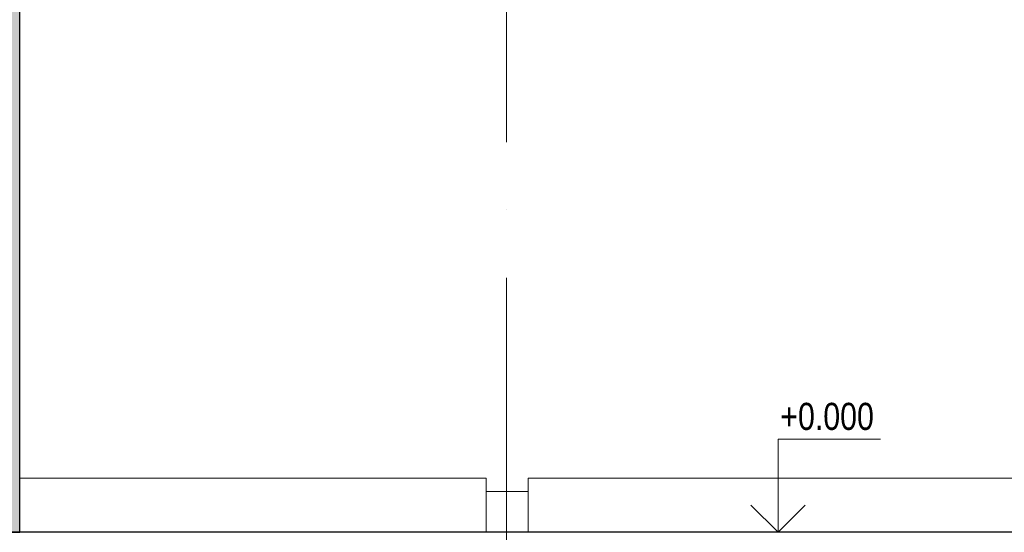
# Model space of a CAD drawing. Header units: millimetres. Extents: x 200776 to 378340, y -23587 to 19113.
# Tile 35 of 61: x 274054 to 281309, y 0 to 3779. Entities that reach past the tile are written whole.
import ezdxf

# ---------------------------------------------------------------- set-up
doc = ezdxf.new("R2010")
doc.units = ezdxf.units.MM
doc.linetypes.add('Čerchovaná 20mm', pattern=[3000, 2000, -500, 0, -500])
for name, color, linetype, lineweight in [('CA_KOTY', 3, 'Continuous', 9), ('CA_OSY', 5, 'Continuous', 9), ('CA_PODLAHA', 1, 'Continuous', 25), ('CA_POHHRA25', 7, 'Continuous', 13), ('CA_REZY', 1, 'Continuous', 25), ('CA_SRAFY', 9, 'Continuous', 25), ('CA_ZARIZPRED', 8, 'Continuous', 13)]:
    doc.layers.add(name, color=color, linetype=linetype, lineweight=lineweight)
doc.styles.add('Arial_2', font='arial.ttf', dxfattribs={"width": 0.8, "height": 200})

# ---------------------------------------------------------------- blocks, each defined once
blk = doc.blocks.new('ocelová kce final - 11542_003_OK-HALA_TaO-2_ET_AciS_2025-05-29_upr_dwg-2597525-Řez 1 - vestavek V9')
at = {"layer": 'CA_REZY'}
blk.add_line((289420, 0), (205090, 0), dxfattribs=at)
blk = doc.blocks.new('ocelová kce final - ocelová kce final-2597615-Řez 1 - vestavek V9')
blk.add_blockref('ocelová kce final - 11542_003_OK-HALA_TaO-2_ET_AciS_2025-05-29_upr_dwg-2597525-Řez 1 - vestavek V9', (0, 0))

msp = doc.modelspace()

# ---------------------------------------------------------------- hatches: boundary and pattern name
at = {"layer": 'CA_SRAFY', "lineweight": 9}
h = msp.add_hatch(dxfattribs=at)
h.set_pattern_fill('FP_27', color=256, angle=-108.43, style=0, pattern_type=2)
h.set_pattern_definition([(251.57, (274049.966, 7093.259), (0.003194, -40.64254), [6.096, -283.058, 32.106, 0]), (108.43, (274049.966, 7083.1), (-0.003194, -40.64254), [6.096, -283.058, 31.648, 0]), (198.43, (274049.966, 7093.259), (101.608582, 20.312969), [96.368, -224.892]), (161.57, (274049.966, 7083.1), (-101.608582, 20.312969), [96.368, -224.892])])
h.paths.add_polyline_path([(274055, 0), (274055, 14047.2), (273905, 14047.2), (273905, 0)])

# ---------------------------------------------------------------- linework, layer by layer
at = {"layer": 'CA_KOTY'}
for p, q in [((279641.5, 685.7), (280397.7, 685.7)), ((279641.5, 0), (279641.5, 685.7)), ((279641.5, 0), (279441.5, 200)), ((279641.5, 0), (279841.5, 200))]:
    msp.add_line(p, q, dxfattribs=at)
at = {"layer": 'CA_OSY', "linetype": 'Čerchovaná 20mm'}
msp.add_line((277640, -6123.3), (277640, 17912.5), dxfattribs=at)
at = {"layer": 'CA_PODLAHA'}
msp.add_line((289210, 0), (205350, 0), dxfattribs=at)
at = {"layer": 'CA_POHHRA25'}
for p, q in [((274055, 400), (277490, 400)), ((277490, 400), (277490, 0)), ((277800, 0), (277800, 400)), ((277800, 400), (283250, 400)), ((277800, 300), (277490, 300))]:
    msp.add_line(p, q, dxfattribs=at)
at = {"layer": 'CA_REZY'}
for p, q in [((274055, 0), (274055, 4675)), ((273905, 0), (274055, 0))]:
    msp.add_line(p, q, dxfattribs=at)

# ---------------------------------------------------------------- block references
at = {"layer": 'CA_ZARIZPRED'}
msp.add_blockref('ocelová kce final - ocelová kce final-2597615-Řez 1 - vestavek V9', (0, 0), dxfattribs=at)

# ---------------------------------------------------------------- texts
at = {"layer": 'CA_KOTY', "insert": (279658, 954.7), "char_height": 200, "width": 815.357, "attachment_point": 1, "line_spacing_factor": 0.941778, "style": 'Arial_2'}
msp.add_mtext('+0.000', dxfattribs=at)

doc.saveas('drawing.dxf')
